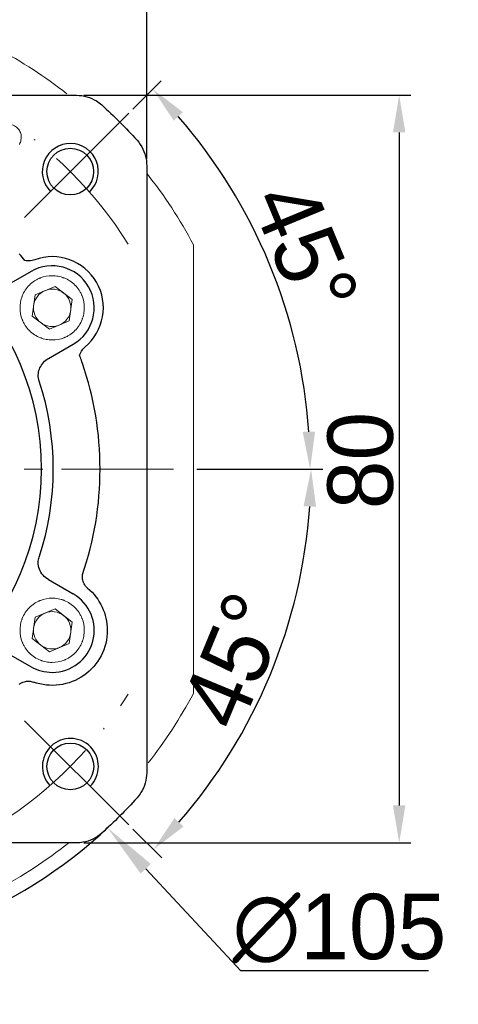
# Model space of a CAD drawing. Header units: millimetres. Extents: x 7856 to 8549, y -46 to 435.
# Tile 6 of 12: x 8007 to 8054, y 223 to 328. Entities that reach past the tile are written whole.
import ezdxf

# ---------------------------------------------------------------- set-up
doc = ezdxf.new("R2010")
doc.units = ezdxf.units.MM
doc.header["$PDSIZE"] = -5
doc.linetypes.add('ACAD_ISO10W100', pattern=[18, 12, -3, 0, -3])
doc.linetypes.add('点画线', pattern=[18, 12, -2, 2, -2])
doc.layers.get('0').update_dxf_attribs({"lineweight": 18})
doc.layers.get('Defpoints').update_dxf_attribs({"lineweight": 18})
for name, color, linetype, lineweight in [('7中心线层', 7, '点画线', 18), ('中心线层', 7, 'ACAD_ISO10W100', 0), ('尺寸线', 7, 'Continuous', 25), ('尺寸线层', 3, 'Continuous', 18), ('粗实线', 7, 'Continuous', 40)]:
    doc.layers.add(name, color=color, linetype=linetype, lineweight=lineweight)
doc.styles.add('工程字', font='txt')
doc.dimstyles.new('DIMSTYLE_17', dxfattribs={"dimtxt": 8, "dimasz": 12, "dimexe": 0.18, "dimexo": 0.0625, "dimgap": 0.09, "dimtad": 1, "dimtih": 1, "dimtoh": 1, "dimdec": 3, "dimdsep": 46, "dimtxsty": 'Standard', "dimblk": '_CAXARROW', "dimcen": 0.09, "dimdle": 24, "dimadec": 0, "dimazin": 0, "dimtfac": 0.7, "dimtdec": 3, "dimtofl": 0, "dimtmove": 0, "dimatfit": 3, "dimfxl": 1, "dimtolj": 1, "dimarcsym": 0})
doc.dimstyles.new('ISO-25', dxfattribs={"dimtxt": 7, "dimasz": 4, "dimexe": 1.25, "dimexo": 0.625, "dimtad": 1, "dimtxsty": '工程字', "dimcen": 2, "dimdle": 8, "dimadec": 0, "dimazin": 0, "dimtfac": 1, "dimtmove": 0, "dimatfit": 3, "dimfxl": 1, "dimarcsym": 0})

# ---------------------------------------------------------------- blocks, each defined once
blk = doc.blocks.new('*D42')
at = {"layer": 'Defpoints', "color": 0}
for p in [(8018.65, 318.46), (8007.52, 307.32), (8036.12, 295.27), (7937.85, 280.39), (8025.33, 280.39)]:
    blk.add_point(p, dxfattribs=at)
at = {"layer": '尺寸线层', "color": 0, "lineweight": -2}
for p, q in [((8019.1, 318.9), (8022.12, 321.92)), ((8025.95, 280.39), (8039.32, 280.39))]:
    blk.add_line(p, q, dxfattribs=at)
blk.add_arc((7980.59, 280.39), 57.48, 3.9877, 41.0123, dxfattribs=at)
at = {"layer": '尺寸线层', "color": 0}
for points in [[(8024.45, 318.57), (8023.48, 317.66), (8021.24, 321.04)], [(8037.27, 284.37), (8038.6, 284.41), (8038.07, 280.39)]]:
    blk.add_solid(points, dxfattribs=at)
at = {"layer": '尺寸线层', "color": 0, "insert": (8037.51, 303.97), "char_height": 7, "attachment_point": 5, "rotation": 292.5, "style": '工程字'}
blk.add_mtext('45%%d', dxfattribs=at)
blk = doc.blocks.new('*D43')
at = {"layer": 'Defpoints', "color": 0}
for p in [(7937.85, 280.39), (8025.33, 280.39), (8007.52, 253.46), (8030.46, 251.6), (8018.65, 242.33)]:
    blk.add_point(p, dxfattribs=at)
at = {"layer": '尺寸线层', "color": 0, "lineweight": -2}
for p, q in [((8025.95, 280.39), (8039.42, 280.39)), ((8019.1, 241.88), (8022.19, 238.79))]:
    blk.add_line(p, q, dxfattribs=at)
blk.add_arc((7980.59, 280.39), 57.58, 318.981, 356.019, dxfattribs=at)
at = {"layer": '尺寸线层', "color": 0}
for points in [[(8038.7, 276.37), (8037.37, 276.42), (8038.17, 280.39)], [(8023.55, 243.05), (8024.52, 242.15), (8021.31, 239.68)]]:
    blk.add_solid(points, dxfattribs=at)
at = {"layer": '尺寸线层', "color": 0, "insert": (8029.98, 259.93), "char_height": 7, "attachment_point": 5, "rotation": 67.5, "style": '工程字'}
blk.add_mtext('45%%d', dxfattribs=at)
blk = doc.blocks.new('*D44')
at = {"layer": 'Defpoints', "color": 0}
for p in [(8020.59, 332.18), (7940.59, 312.98), (8020.59, 312.93)]:
    blk.add_point(p, dxfattribs=at)
at = {"layer": '尺寸线层', "color": 0, "lineweight": -2}
for p, q in [((7940.59, 313.61), (7940.59, 333.43)), ((8020.59, 313.56), (8020.59, 333.43)), ((7944.59, 332.18), (8016.59, 332.18))]:
    blk.add_line(p, q, dxfattribs=at)
at = {"layer": '尺寸线层', "color": 0}
for points in [[(7944.59, 332.84), (7944.59, 331.51), (7940.59, 332.18)], [(8016.59, 331.51), (8016.59, 332.84), (8020.59, 332.18)]]:
    blk.add_solid(points, dxfattribs=at)
at = {"layer": '尺寸线层', "color": 0, "insert": (7980.59, 336.3), "char_height": 7, "attachment_point": 5, "style": '工程字'}
blk.add_mtext('80', dxfattribs=at)
blk = doc.blocks.new('*D45')
at = {"layer": 'Defpoints', "color": 0}
for p in [(8013.22, 320.4), (8013.22, 240.4), (8047.6, 240.4)]:
    blk.add_point(p, dxfattribs=at)
at = {"layer": '尺寸线层', "color": 0, "lineweight": -2}
for p, q in [((8013.85, 320.4), (8048.85, 320.4)), ((8047.6, 316.4), (8047.6, 244.4)), ((8013.85, 240.4), (8048.85, 240.4))]:
    blk.add_line(p, q, dxfattribs=at)
at = {"layer": '尺寸线层', "color": 0}
for points in [[(8048.26, 316.4), (8046.93, 316.4), (8047.6, 320.4)], [(8046.93, 244.4), (8048.26, 244.4), (8047.6, 240.4)]]:
    blk.add_solid(points, dxfattribs=at)
at = {"layer": '尺寸线层', "color": 0, "insert": (8043.47, 281.3), "char_height": 7, "attachment_point": 5, "rotation": 90, "style": '工程字'}
blk.add_mtext('80', dxfattribs=at)
blk = doc.blocks.new('_CAXARROW')
blk.add_hatch(color=0).paths.add_polyline_path([(0, 0), (-1, 0.125), (-1, -0.125)], flags=0)
blk = doc.blocks.new('*D46')
at = {"layer": 'Defpoints', "color": 0}
for p in [(7944.78, 318.77), (8016.39, 242.01)]:
    blk.add_point(p, dxfattribs=at)
at = {"layer": '尺寸线层', "color": 0, "lineweight": -2}
for p, q in [((7980.5, 280.39), (7980.68, 280.39)), ((7980.59, 280.3), (7980.59, 280.48)), ((8030.66, 226.72), (8020.49, 237.62)), ((8050.74, 226.72), (8030.66, 226.72))]:
    blk.add_line(p, q, dxfattribs=at)
blk.add_arc((7980.59, 280.39), 52.49, 227.9891, 313.2073, dxfattribs=at)
at = {"layer": '尺寸线层', "color": 0, "lineweight": -2, "xscale": 6, "yscale": 6, "zscale": 6, "rotation": 133.0108458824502}
blk.add_blockref('_CAXARROW', (8016.39, 242.01), dxfattribs=at)
at = {"layer": '尺寸线层', "color": 0, "lineweight": 15, "insert": (8041.2, 231.22), "char_height": 7, "attachment_point": 5, "style": '工程字'}
blk.add_mtext('\\A1;∅105', dxfattribs=at)
blk = doc.blocks.new('_FILLED')
at = {"linetype": 'ByBlock'}
blk.add_hatch(color=0, dxfattribs=at).paths.add_polyline_path([(0, 0), (-1, 0.133), (-1, -0.133)], flags=0)

msp = doc.modelspace()

# ---------------------------------------------------------------- linework, layer by layer
for p, q in [((8007.5204, 307.3225), (8018.6548, 318.4569)), ((8008.6364, 299.049), (8010.7708, 299.9308)), ((8010.7708, 299.9308), (8012.6017, 298.5233)), ((8008.3329, 296.7596), (8008.6364, 299.049)), ((8012.6017, 298.5233), (8012.2982, 296.2339)), ((8010.1638, 295.3521), (8008.3329, 296.7596)), ((8012.2982, 296.2339), (8010.1638, 295.3521)), ((8008.3329, 262.2596), (8008.6364, 264.549)), ((8008.6364, 264.549), (8010.7708, 265.4308)), ((8010.7708, 265.4308), (8012.6017, 264.0233)), ((8012.6017, 264.0233), (8012.2982, 261.7339)), ((8010.1638, 260.8521), (8008.3329, 262.2596)), ((8012.2982, 261.7339), (8010.1638, 260.8521)), ((8007.5204, 253.4605), (8018.6548, 242.3261))]:
    msp.add_line(p, q)
at = {"color": 7, "linetype": 'Continuous', "lineweight": 15}
msp.add_line((8025.5894, 302.186), (8025.5894, 258.597), dxfattribs=at)
for start, end in [(51.928423, 61.927513), (28.072487, 38.361249), (321.928423, 331.927513), (298.072487, 308.361219)]:
    msp.add_arc((7980.5894, 280.3915), 51, start, end, dxfattribs=at)
for centre, start, end in [((8010.4673, 297.6415), 112.448281, 172.448281), ((8010.4673, 297.6415), 52.448281, 112.448281), ((8010.4673, 297.6415), 22.448281, 52.448281), ((8010.4673, 297.6415), 352.448281, 22.448281), ((8010.4673, 297.6415), 172.448281, 202.448281), ((8010.4673, 297.6415), 202.448281, 232.448281), ((8010.4673, 297.6415), 232.448281, 292.448281), ((8010.4673, 263.1415), 112.448281, 172.448281), ((8010.4673, 263.1415), 52.448281, 112.448281), ((8010.4673, 263.1415), 22.448281, 52.448281), ((8010.4673, 263.1415), 172.448281, 202.448281), ((8010.4673, 263.1415), 352.448281, 22.448281), ((8010.4673, 263.1415), 202.448281, 232.448281), ((8010.4673, 263.1415), 232.448281, 292.448281)]:
    msp.add_arc(centre, 2, start, end)
at = {"extrusion": (0, 0, -1)}
for centre in [(-8010.4673, 297.6415), (-8010.4673, 263.1415)]:
    msp.add_arc(centre, 2, 187.551719, 247.551719, dxfattribs=at)
for points, knots in [([(8005.6519, 317.3047), (8005.8282, 317.3078), (8006.0077, 317.2826), (8006.3445, 317.1741), (8006.5066, 317.0884), (8006.7729, 316.8743), (8006.8844, 316.7464), (8007.0457, 316.4732), (8007.1015, 316.3261), (8007.1614, 316.0269), (8007.1665, 315.871), (8007.1294, 315.5602), (8007.084, 315.4021), (8006.9983, 315.2132), (8006.9772, 315.1713), (8006.9544, 315.1305)], [0, 0, 0, 0, 0.17167102, 0.17167102, 0.34427657, 0.34427657, 0.5036019, 0.5036019, 0.65169088, 0.65169088, 0.79901632, 0.79901632, 0.95500143, 0.95500143, 1, 1, 1, 1]), ([(8010.4673, 294.2026), (8010.2487, 294.2026), (8009.9266, 294.2328), (8009.5607, 294.3208), (8009.3802, 294.378), (8009.2906, 294.4099), (8009.2524, 294.4243), (8009.2269, 294.4341), (8009.2152, 294.4386), (8008.7603, 294.6186), (8008.3712, 294.8744), (8007.8678, 295.3776), (8007.6463, 295.6491), (8007.4405, 296.0007), (8007.3508, 296.1853), (8007.3092, 296.2797), (8007.2921, 296.3207), (8007.2809, 296.3481), (8007.2749, 296.363), (8007.1089, 296.7819), (8007.0285, 297.2045), (8007.0284, 297.86), (8007.0585, 298.182), (8007.1466, 298.548), (8007.2038, 298.7285), (8007.2357, 298.8181), (8007.2501, 298.8564), (8007.2599, 298.8819), (8007.2644, 298.8935), (8007.4444, 299.3485), (8007.7002, 299.7376), (8008.2033, 300.2409), (8008.4749, 300.4625), (8008.8265, 300.6683), (8009.0111, 300.758), (8009.1055, 300.7995), (8009.1465, 300.8167), (8009.1739, 300.8279), (8009.1887, 300.8339), (8009.6077, 300.9998), (8010.0303, 301.0803), (8010.4673, 301.0804)], [0, 0, 0, 0, 0.0625, 0.09375, 0.109375, 0.1171875, 0.12109375, 0.12109375, 0.125, 0.125, 0.25, 0.25, 0.3125, 0.34375, 0.359375, 0.3671875, 0.37109375, 0.37109375, 0.375, 0.375, 0.5, 0.5, 0.5625, 0.59375, 0.609375, 0.6171875, 0.62109375, 0.62109375, 0.625, 0.625, 0.75, 0.75, 0.8125, 0.84375, 0.859375, 0.8671875, 0.87109375, 0.87109375, 0.875, 0.875, 1, 1, 1, 1]), ([(8010.4673, 301.0804), (8010.6857, 301.0804), (8011.0078, 301.0502), (8011.3738, 300.9622), (8011.5543, 300.905), (8011.6439, 300.873), (8011.6822, 300.8587), (8011.7077, 300.8489), (8011.7193, 300.8444), (8012.1743, 300.6643), (8012.5634, 300.4086), (8013.0667, 299.9054), (8013.2883, 299.6339), (8013.494, 299.2822), (8013.5838, 299.0977), (8013.6253, 299.0032), (8013.6424, 298.9623), (8013.6537, 298.9349), (8013.6597, 298.92), (8013.8256, 298.5011), (8013.9061, 298.0784), (8013.9062, 297.423), (8013.876, 297.1009), (8013.788, 296.735), (8013.7307, 296.5545), (8013.6988, 296.4649), (8013.6844, 296.4266), (8013.6747, 296.4011), (8013.6702, 296.3894), (8013.4901, 295.9345), (8013.2344, 295.5454), (8012.7312, 295.0421), (8012.4597, 294.8205), (8012.108, 294.6147), (8011.9235, 294.525), (8011.829, 294.4834), (8011.7881, 294.4663), (8011.7607, 294.4551), (8011.7458, 294.4491), (8011.3267, 294.2831), (8010.9047, 294.2026), (8010.4673, 294.2026)], [0, 0, 0, 0, 0.0625, 0.09375, 0.109375, 0.1171875, 0.12109375, 0.12109375, 0.125, 0.125, 0.25, 0.25, 0.3125, 0.34375, 0.359375, 0.3671875, 0.37109375, 0.37109375, 0.375, 0.375, 0.5, 0.5, 0.5625, 0.59375, 0.609375, 0.6171875, 0.62109375, 0.62109375, 0.625, 0.625, 0.75, 0.75, 0.8125, 0.84375, 0.859375, 0.8671875, 0.87109375, 0.87109375, 0.875, 0.875, 1, 1, 1, 1]), ([(8010.4673, 259.7026), (8010.2487, 259.7026), (8009.9266, 259.7328), (8009.5607, 259.8208), (8009.3802, 259.878), (8009.2906, 259.9099), (8009.2524, 259.9243), (8009.2269, 259.9341), (8009.2152, 259.9386), (8008.7603, 260.1186), (8008.3712, 260.3744), (8007.8678, 260.8776), (8007.6463, 261.1491), (8007.4405, 261.5007), (8007.3508, 261.6853), (8007.3092, 261.7797), (8007.2921, 261.8207), (8007.2809, 261.8481), (8007.2749, 261.863), (8007.1089, 262.2819), (8007.0285, 262.7045), (8007.0284, 263.36), (8007.0585, 263.682), (8007.1466, 264.048), (8007.2038, 264.2285), (8007.2357, 264.3181), (8007.2501, 264.3564), (8007.2599, 264.3819), (8007.2644, 264.3935), (8007.4444, 264.8485), (8007.7002, 265.2376), (8008.2033, 265.7409), (8008.4749, 265.9625), (8008.8265, 266.1683), (8009.0111, 266.258), (8009.1055, 266.2995), (8009.1465, 266.3167), (8009.1739, 266.3279), (8009.1887, 266.3339), (8009.6077, 266.4998), (8010.0303, 266.5803), (8010.4673, 266.5804)], [0, 0, 0, 0, 0.0625, 0.09375, 0.109375, 0.1171875, 0.12109375, 0.12109375, 0.125, 0.125, 0.25, 0.25, 0.3125, 0.34375, 0.359375, 0.3671875, 0.37109375, 0.37109375, 0.375, 0.375, 0.5, 0.5, 0.5625, 0.59375, 0.609375, 0.6171875, 0.62109375, 0.62109375, 0.625, 0.625, 0.75, 0.75, 0.8125, 0.84375, 0.859375, 0.8671875, 0.87109375, 0.87109375, 0.875, 0.875, 1, 1, 1, 1]), ([(8010.4673, 266.5804), (8010.6857, 266.5804), (8011.0078, 266.5502), (8011.3738, 266.4622), (8011.5543, 266.405), (8011.6439, 266.373), (8011.6822, 266.3587), (8011.7077, 266.3489), (8011.7193, 266.3444), (8012.1743, 266.1643), (8012.5634, 265.9086), (8013.0667, 265.4054), (8013.2883, 265.1339), (8013.494, 264.7822), (8013.5838, 264.5977), (8013.6253, 264.5032), (8013.6424, 264.4623), (8013.6537, 264.4349), (8013.6597, 264.42), (8013.8256, 264.0011), (8013.9061, 263.5784), (8013.9062, 262.923), (8013.876, 262.6009), (8013.788, 262.235), (8013.7307, 262.0545), (8013.6988, 261.9649), (8013.6844, 261.9266), (8013.6747, 261.9011), (8013.6702, 261.8894), (8013.4901, 261.4345), (8013.2344, 261.0454), (8012.7312, 260.5421), (8012.4597, 260.3205), (8012.108, 260.1147), (8011.9235, 260.025), (8011.829, 259.9834), (8011.7881, 259.9663), (8011.7607, 259.9551), (8011.7458, 259.9491), (8011.3267, 259.7831), (8010.9047, 259.7026), (8010.4673, 259.7026)], [0, 0, 0, 0, 0.0625, 0.09375, 0.109375, 0.1171875, 0.12109375, 0.12109375, 0.125, 0.125, 0.25, 0.25, 0.3125, 0.34375, 0.359375, 0.3671875, 0.37109375, 0.37109375, 0.375, 0.375, 0.5, 0.5, 0.5625, 0.59375, 0.609375, 0.6171875, 0.62109375, 0.62109375, 0.625, 0.625, 0.75, 0.75, 0.8125, 0.84375, 0.859375, 0.8671875, 0.87109375, 0.87109375, 0.875, 0.875, 1, 1, 1, 1])]:
    msp.add_open_spline(points, degree=3, knots=knots)
at = {"color": 7, "linetype": 'Continuous', "lineweight": 15}
for points, knots in [([(8025.5894, 304.3915), (8025.5894, 304.3914), (8025.5894, 304.3906), (8025.5894, 304.3607), (8025.5894, 304.2298), (8025.5894, 303.9098), (8025.5894, 303.2157), (8025.5894, 302.591), (8025.5894, 302.186)], [0, 0, 0, 0, 0.00734165, 0.07048108, 0.15267476, 0.28374086, 0.53564635, 1, 1, 1, 1]), ([(8025.5894, 258.597), (8025.5894, 258.5628), (8025.5894, 258.1829), (8025.5894, 257.5375), (8025.5894, 256.8637), (8025.5894, 256.5386), (8025.5894, 256.4219), (8025.5894, 256.3923), (8025.5894, 256.3916), (8025.5894, 256.3915)], [0, 0, 0, 0, 0.03940978, 0.43767473, 0.74494734, 0.84877191, 0.92941728, 0.99300481, 1, 1, 1, 1])]:
    msp.add_open_spline(points, degree=3, knots=knots, dxfattribs=at)
at = {"layer": '7中心线层'}
msp.add_line((8023.461, 280.3915), (7933.9085, 280.3915), dxfattribs=at)
at = {"layer": '中心线层'}
for start, end in [(32.345104, 57.284437), (302.715563, 327.654896)]:
    msp.add_arc((7980.5894, 280.3915), 45, start, end, dxfattribs=at)
at = {"layer": '尺寸线'}
for centre, start, end in [((8012.4092, 312.2182), 313.002625, 225.093677), ((8012.4161, 248.5717), 314.906434, 223.002625)]:
    msp.add_arc(centre, 3, start, end, dxfattribs=at)
at = {"layer": '粗实线', "linetype": 'Continuous', "lineweight": 30}
for p, q in [((7948.0928, 320.3813), (8013.086, 320.3813)), ((8020.5792, 312.8881), (8020.5792, 247.8949)), ((8008.2173, 301.5386), (8005.5605, 300.0047)), ((8010.0605, 292.2105), (8012.7173, 293.7444)), ((8010.0605, 268.5725), (8012.7173, 267.0386)), ((8005.5605, 260.7782), (8008.2173, 259.2444)), ((8013.086, 240.4017), (7948.0928, 240.4017))]:
    msp.add_line(p, q, dxfattribs=at)
for centre in [(8012.4057, 312.2148), (8012.4127, 248.5751)]:
    msp.add_circle(centre, 2.5, dxfattribs=at)
at = {"layer": '粗实线', "linetype": 'Continuous', "lineweight": 30, "extrusion": (0, 0, -1)}
for centre, radius, start, end in [((-7980.5894, 280.3915), 52.4898, 132.07908, 137.92092), ((-8010.4673, 263.1415), 5.8952, 130.077376, 180), ((-8010.4673, 263.1415), 5.8952, 180, 289.922624), ((-7980.5894, 280.3915), 52.4898, 222.07908, 227.92092)]:
    msp.add_arc(centre, radius, start, end, dxfattribs=at)
at = {"layer": '粗实线', "linetype": 'Continuous', "lineweight": 30}
for centre, radius, start, end in [((7980.5894, 280.3915), 28.7414, 270, 90), ((8010.4673, 297.6415), 5.4748, 310.077376, 109.922626), ((8010.4673, 297.6415), 4.5, 300, 120), ((7980.5894, 280.3915), 35, 341.173902, 18.827649), ((7980.5894, 280.3915), 30, 341.70472, 18.29528), ((8010.4673, 263.1415), 4.5, 270, 60), ((8010.4673, 263.1415), 4.5, 240, 270)]:
    msp.add_arc(centre, radius, start, end, dxfattribs=at)
for points, knots in [([(8013.086, 320.3813), (8013.4575, 320.3813), (8013.8326, 320.3285), (8014.5468, 320.1234), (8014.8928, 319.9691), (8015.4053, 319.6483), (8015.5927, 319.5067), (8015.7657, 319.3505)], [0, 0, 0, 0, 0.38115154, 0.38115154, 0.76230412, 0.76230412, 1, 1, 1, 1]), ([(8019.5484, 315.5678), (8019.7999, 315.2892), (8020.0139, 314.9718), (8020.3417, 314.2965), (8020.4587, 313.932), (8020.56, 313.3398), (8020.5792, 313.1135), (8020.5792, 312.8881)], [0, 0, 0, 0, 0.38508171, 0.38508171, 0.77016472, 0.77016472, 1, 1, 1, 1]), ([(8008.6017, 302.7887), (8008.4139, 302.7208), (8008.2136, 302.6809), (8007.8611, 302.6646), (8007.7063, 302.6753), (8007.5557, 302.7033)], [0, 0, 0, 0, 0.56713928, 0.56713928, 1, 1, 1, 1]), ([(8013.3952, 292.5891), (8013.4617, 292.7774), (8013.5578, 292.9576), (8013.7686, 293.2406), (8013.875, 293.3536), (8013.9921, 293.4523)], [0, 0, 0, 0, 0.56714537, 0.56714537, 1, 1, 1, 1]), ([(8009.0729, 289.8089), (8009.0055, 290.0127), (8008.9734, 290.2313), (8008.983, 290.6603), (8009.0245, 290.8765), (8009.1734, 291.2859), (8009.2844, 291.4835), (8009.5661, 291.8425), (8009.7437, 292.0054), (8009.9791, 292.1617), (8010.0194, 292.1868), (8010.0605, 292.2105)], [0, 0, 0, 0, 0.23042342, 0.23042342, 0.46037237, 0.46037237, 0.69752605, 0.69752605, 0.94970312, 0.94970312, 1, 1, 1, 1]), ([(8013.7167, 291.6868), (8013.6383, 291.9166), (8013.5601, 292.1379), (8013.455, 292.4271), (8013.425, 292.5089), (8013.3952, 292.5891)], [0, 0, 0, 0, 0.7129175, 0.7129175, 1, 1, 1, 1]), ([(8010.0605, 268.5725), (8009.8459, 268.6964), (8009.649, 268.858), (8009.3245, 269.2332), (8009.1925, 269.4525), (8009.0218, 269.907), (8008.9771, 270.1478), (8008.9782, 270.584), (8009.0105, 270.7852), (8009.0729, 270.9741)], [0, 0, 0, 0, 0.26587314, 0.26587314, 0.53247064, 0.53247064, 0.78731867, 0.78731867, 1, 1, 1, 1]), ([(8014.2627, 267.6523), (8014.1076, 267.7806), (8013.9752, 267.9422), (8013.7982, 268.2737), (8013.7416, 268.4441), (8013.6912, 268.775), (8013.6917, 268.939), (8013.717, 269.0971)], [0, 0, 0, 0, 0.37690499, 0.37690499, 0.70225803, 0.70225803, 1, 1, 1, 1]), ([(8006.935, 257.3501), (8007.0914, 257.4769), (8007.2762, 257.5745), (8007.6358, 257.682), (8007.8134, 257.7037), (8008.1474, 257.6881), (8008.3083, 257.6553), (8008.4585, 257.5991)], [0, 0, 0, 0, 0.37721897, 0.37721897, 0.70166347, 0.70166347, 1, 1, 1, 1]), ([(8020.5792, 247.8949), (8020.5792, 247.5234), (8020.5264, 247.1483), (8020.3213, 246.434), (8020.167, 246.0881), (8019.8462, 245.5756), (8019.7046, 245.3882), (8019.5484, 245.2152)], [0, 0, 0, 0, 0.38115154, 0.38115154, 0.76230412, 0.76230412, 1, 1, 1, 1]), ([(8015.7657, 241.4325), (8015.4871, 241.181), (8015.1697, 240.967), (8014.4944, 240.6392), (8014.1299, 240.5222), (8013.5377, 240.4209), (8013.3114, 240.4017), (8013.086, 240.4017)], [0, 0, 0, 0, 0.38508171, 0.38508171, 0.77016472, 0.77016472, 1, 1, 1, 1])]:
    msp.add_open_spline(points, degree=3, knots=knots, dxfattribs=at)
msp.add_open_spline([(8007.5557, 302.7033), (8007.3673, 302.931), (8007.1587, 303.1772), (8006.9344, 303.4336)], degree=3, dxfattribs=at)

# ---------------------------------------------------------------- dimensions: what is measured, and where the dimension line sits
at = {"layer": '尺寸线层'}
dim = msp.add_linear_dim(base=(8020.5894, 332.1769), p1=(7940.5894, 312.9839), p2=(8020.5894, 312.9338), dimstyle='ISO-25', dxfattribs=at)
dim.commit()
dim.dimension.update_dxf_attribs({"geometry": '*D44', "text_midpoint": (7980.5894, 336.3019)})
for base, line1, line2, picture, middle in [((8036.1154, 295.2696), ((8007.5204, 307.3225), (8018.6548, 318.4569)), ((7937.8523, 280.3915), (8025.3282, 280.3915)), '*D42', (8037.5094, 303.9685)), ((8030.4564, 251.6008), ((7937.8523, 280.3915), (8025.3282, 280.3915)), ((8007.5204, 253.4605), (8018.6548, 242.3261)), '*D43', (8029.9767, 259.9346))]:
    dim = msp.add_angular_dim_2l(base=base, line1=line1, line2=line2, dimstyle='ISO-25', dxfattribs=at)
    dim.commit()
    dim.dimension.update_dxf_attribs({"geometry": picture, "text_midpoint": middle})
dim = msp.add_linear_dim(base=(8047.5977, 240.4041), p1=(8013.2241, 320.4041), p2=(8013.2241, 240.4041), angle=90, dimstyle='ISO-25', dxfattribs=at)
dim.commit()
dim.dimension.update_dxf_attribs({"geometry": '*D45', "text_midpoint": (8047.5977, 281.3048), "dimtype": 160})
at = {"layer": '尺寸线层', "lineweight": 15}
dim = msp.add_diameter_dim_2p(p1=(7944.7842, 318.7733), p2=(8016.3946, 242.0097), dimstyle='DIMSTYLE_17', override={"dimtxt": 7, "dimasz": 6, "dimgap": 1, "dimdec": 1, "dimtxsty": '工程字', "dimtol": 0, "dimldrblk": '_FILLED'}, dxfattribs=at)
dim.commit()
dim.dimension.update_dxf_attribs({"geometry": '*D46', "text_midpoint": (8041.199, 226.7208), "dimtype": 163})

doc.saveas('drawing.dxf')
